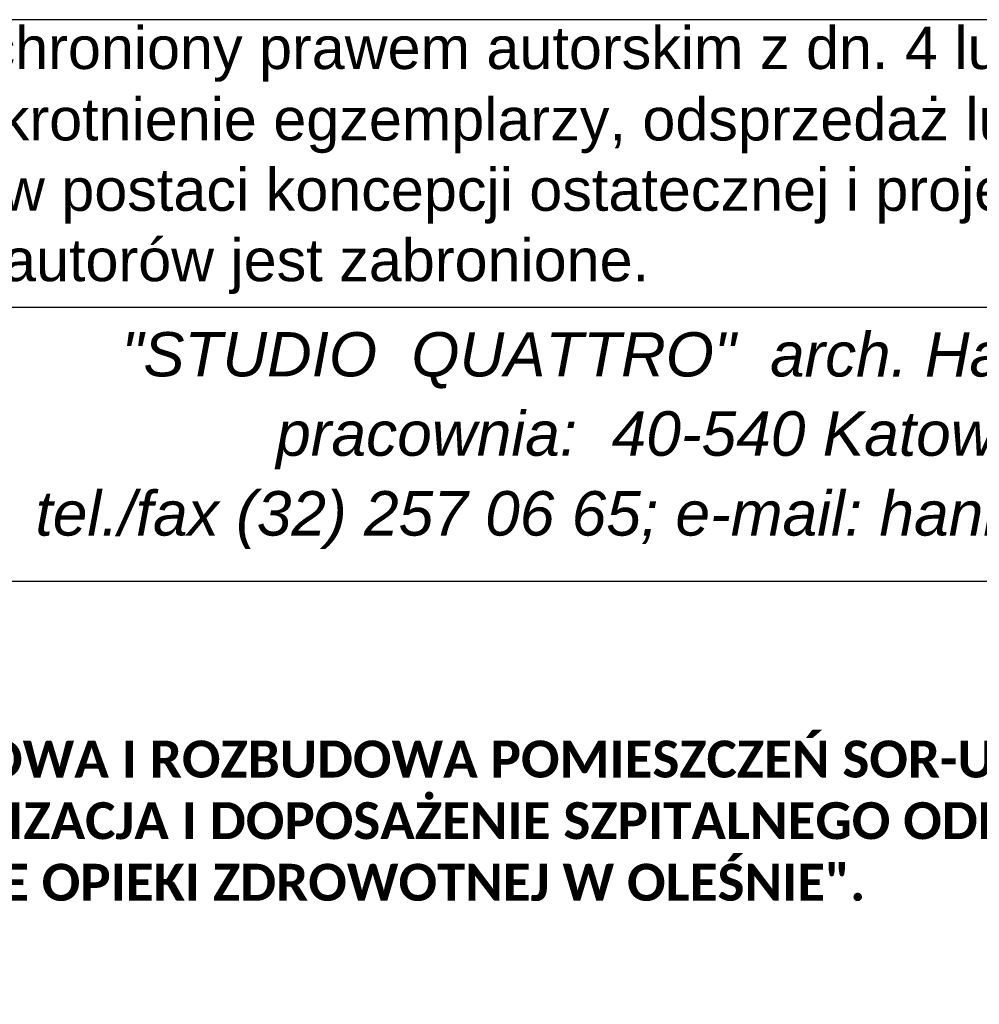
# Model space of a CAD drawing. Header units: millimetres. Extents: x 14577 to 21277, y 19393 to 25333.
# Tile 10 of 19: x 20453 to 20843, y 19760 to 20160. Entities that reach past the tile are written whole.
import ezdxf

# ---------------------------------------------------------------- set-up
doc = ezdxf.new("R2010")
doc.units = ezdxf.units.MM
doc.layers.add('PDF_A-TABELKA', color=7, linetype='Continuous')
doc.layers.add('PDF_Text', color=7, linetype='Continuous')
doc.layers.add('SQ_TAB TEKST', color=8, linetype='Continuous', lineweight=0)
doc.styles.add('PDF Arial-BoldMT', font='arial.ttf')
doc.styles.add('PDF ArialMT', font='arial.ttf')
doc.styles.add('PDF ComicSansMS Italic', font='ariali.ttf')

# ---------------------------------------------------------------- blocks, each defined once
blk = doc.blocks.new('tabelka')
at = {"layer": 'PDF_A-TABELKA', "lineweight": 25}
for points in [[(26628.5, -28113.82), (26628.5, -27397.28), (25541.98, -27397.28), (25541.98, -28113.82)], [(26629.35, -27514.08), (25542.83, -27514.08)], [(26629.35, -27625.33), (25744.02, -27625.33)]]:
    blk.add_lwpolyline(points, dxfattribs=at)
at = {"layer": 'PDF_Text', "attachment_point": 4}
for s, insert, char_height, style in [('Przedmiotowy projekt jest chroniony prawem autorskim z dn. 4 lutego 1994r. (Dziennik Ustaw nr 24', (25559.83, -27411.29), 17.2174, 'PDF ArialMT'), ('z dn. 23.02.1994r.). Zwielokrotnienie egzemplarzy, odsprzedaż lub inne wprowadzanie do obrotu', (25561.54, -27440.28), 17.2174, 'PDF ArialMT'), ('oraz opracowanie zależne w postaci koncepcji ostatecznej i projektu budowlanego lub', (25561.11, -27468.84), 17.2174, 'PDF ArialMT'), ('wykonawczego bez zgody autorów jest zabronione.', (25561.54, -27497.4), 17.2174, 'PDF ArialMT'), ('pracownia:  40-540 Katowice,  ul. Szpaków 51;', (25958.4, -27567.96), 18.07, 'PDF ComicSansMS Italic'), ('tel./fax (32) 257 06 65; e-mail: hanna.lesniak@studioquattro.eu', (25860.78, -27600.36), 18.07, 'PDF ComicSansMS Italic')]:
    blk.add_mtext(s, dxfattribs=dict(at, insert=insert, char_height=char_height, style=style))
at = {"layer": 'PDF_Text', "insert": (25895.6, -27535.76), "char_height": 17.965, "attachment_point": 4, "rotation": 359.9857, "style": 'PDF ComicSansMS Italic'}
blk.add_mtext('"STUDIO  QUATTRO"  arch. Hanna  Kramarczyk-Leśniak', dxfattribs=at)
at = {"layer": 'PDF_Text', "insert": (25749.58, -27722.44), "char_height": 15, "width": 740.6373, "attachment_point": 4, "style": 'PDF Arial-BoldMT'}
blk.add_mtext('\\pxb0.25,a0.25;{\\fCalibri|b1|i0|c238|p34;PRZEBUDOWA I ROZBUDOWA POMIESZCZEŃ SOR-U W RAMACH PROJEKTU^J"MODERNIZACJA I DOPOSAŻENIE SZPITALNEGO ODDZIAŁU RATUNKOWEGO W ZESPOLE OPIEKI ZDROWOTNEJ W OLEŚNIE".}', dxfattribs=at)

msp = doc.modelspace()

# ---------------------------------------------------------------- block references
at = {"layer": 'SQ_TAB TEKST', "lineweight": 35}
msp.add_blockref('tabelka', (-5401.06, 47557.05), dxfattribs=at)

doc.saveas('drawing.dxf')
